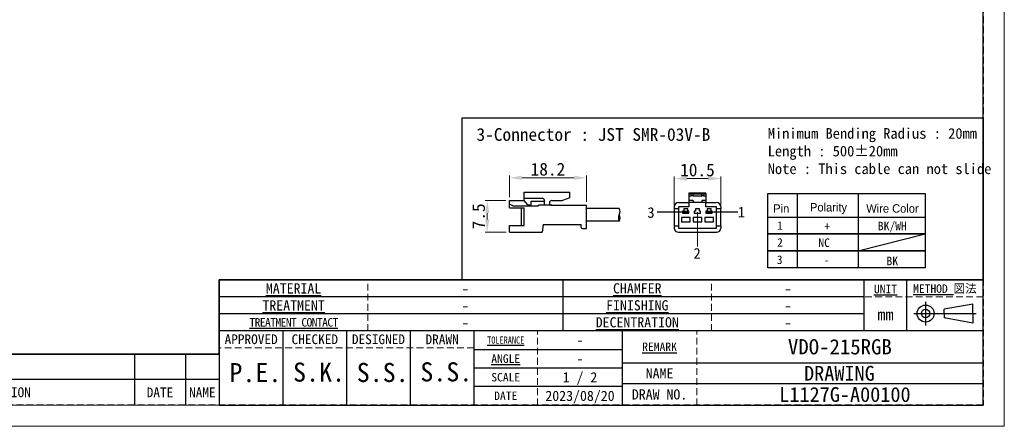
# Model space of a CAD drawing. Header units: millimetres. Extents: x -201 to 202, y 143 to 428.
# Tile 2 of 10: x -31 to 202, y 143 to 239. Entities that reach past the tile are written whole.
import ezdxf
from ezdxf.enums import TextEntityAlignment as Align

# ---------------------------------------------------------------- set-up
doc = ezdxf.new("R2010")
doc.units = ezdxf.units.MM
doc.header["$LTSCALE"] = 0.25
doc.linetypes.add('HIDDEN', pattern=[9.525, 6.35, -3.175])
doc.layers.add('CABLE 3P', color=7, linetype='Continuous')
doc.layers.add('FORM', color=7, linetype='Continuous')
doc.layers.add('DIMENSION', color=6, linetype='Continuous', lineweight=9)
doc.layers.add('TXT1', color=5, linetype='Continuous', lineweight=15)
doc.layers.add('EMPTY LINE', color=252, linetype='Continuous', lineweight=0, plot=False)
doc.styles.add('(TNK)aSS', font='txt', dxfattribs={"width": 0.75, "oblique": 15, "height": 3.5})
doc.styles.get("Standard").update_dxf_attribs({"font": 'arial.ttf'})
doc.styles.add('takachi1', font='msgothic.ttc', dxfattribs={"height": 2.5})
doc.styles.add('VS Standard', font='msgothic.ttc', dxfattribs={"height": 3})
doc.styles.add('VS Standard(小)', font='txt', dxfattribs={"height": 2.4})
doc.dimstyles.new('TMIZO', dxfattribs={"dimscale": 0, "dimtxt": 3.5, "dimasz": 3, "dimexe": 0.5, "dimexo": 0.8, "dimgap": 0.5, "dimtad": 3, "dimtoh": 1, "dimdec": 1, "dimrnd": 0.005, "dimdsep": 46, "dimtxsty": '(TNK)aSS', "dimcen": 0, "dimclrd": 5, "dimclre": 5, "dimclrt": 5, "dimaunit": 1, "dimadec": 0, "dimazin": 2, "dimtfac": 1, "dimtdec": 1, "dimtmove": 0, "dimatfit": 3, "dimfxl": 1, "dimtzin": 0, "dimlwd": -1, "dimlwe": -1, "dimarcsym": 0})

# ---------------------------------------------------------------- blocks, each defined once
blk = doc.blocks.new('表題欄金物用_ver2.0.0')
at = {"layer": 'FORM', "color": 0}
for p, q in [((-11, 40.5), (-191, 40.5)), ((-191, 40.5), (-191, 28.5)), ((-110, 28.49), (-110, 40.5)), ((-39, 28.49), (-39, 40.49)), ((-29, 28.49), (-29, 40.49)), ((-11, 28.5), (-11, 40.5)), ((-39, 36.5), (-191, 36.5)), ((-24.54, 35.38), (-24.54, 29.78)), ((-39, 32.5), (-191, 32.5)), ((-27.34, 32.58), (-12.62, 32.58)), ((-13.42, 34.8), (-20.21, 33.59)), ((-20.21, 32.58), (-20.21, 33.59)), ((-20.21, 32.58), (-20.21, 31.57)), ((-13.42, 32.58), (-13.42, 34.8)), ((-13.42, 32.58), (-13.42, 30.35)), ((-13.42, 30.35), (-20.21, 31.57)), ((-11, 28.5), (-191, 28.5)), ((-191, 28.5), (-191, 11)), ((-176, 28.5), (-176, 11)), ((-161, 28.5), (-161, 11)), ((-146, 28.5), (-146, 11)), ((-131, 28.5), (-131, 11)), ((-96, 11), (-96, 28.5)), ((-11, 11), (-11, 28.5)), ((-131, 24.12), (-96, 24.12)), ((-211, 23), (-272, 23)), ((-211, 23), (-211, 17)), ((-199, 23), (-211, 23)), ((-199, 23), (-199, 17)), ((-191, 23), (-199, 23)), ((-96, 21), (-11, 21)), ((-131, 19.75), (-96, 19.75)), ((-211, 17), (-272, 17)), ((-211, 17), (-211, 11)), ((-199, 17), (-211, 17)), ((-199, 17), (-199, 11)), ((-191, 17), (-199, 17)), ((-96, 15.38), (-131, 15.38)), ((-11, 16), (-96, 16)), ((-191, 11), (-11, 11))]:
    blk.add_line(p, q, dxfattribs=at)
at = {"layer": 'FORM', "color": 0, "linetype": 'HIDDEN', "lineweight": 9}
for p, q in [((-156, 28.49), (-156, 40.49)), ((-75, 28.49), (-75, 40.49)), ((-11, 36.5), (-39, 36.5)), ((-116, 11), (-116, 28.5)), ((-78.5, 11), (-78.5, 28.5)), ((-131, 24.5), (-191, 24.5))]:
    blk.add_line(p, q, dxfattribs=at)
at = {"layer": 'FORM', "color": 0, "lineweight": 15}
blk.add_line((-191, 11), (-286, 11), dxfattribs=at)
at = {"layer": 'FORM', "color": 0}
for radius in [2, 1]:
    blk.add_circle((-24.54, 32.58), radius, dxfattribs=at)
at = {"layer": 'FORM', "color": 0, "attachment_point": 5}
for s, insert, char_height, width, style in [('{\\LMATERIAL}', (-173.5, 38.5), 2.4, 36.5, 'VS Standard(小)'), ('{\\LCHAMFER}   ', (-92.5, 38.5), 2.4, 35, 'VS Standard(小)'), ('{\\LMETHOD} 図法', (-20, 38.35), 2, 20, 'VS Standard'), ('{\\LUNIT}', (-34, 38.35), 2, 20, 'VS Standard'), ('{\\LTREATMENT}', (-173.5, 34.5), 2.4, 36.5, 'VS Standard(小)'), ('{\\LFINISHING}', (-92.5, 34.5), 2.4, 35, 'VS Standard(小)'), ('mm', (-34, 32.35), 2.8, 20, 'VS Standard'), ('{\\T0.9;\\LTREATMENT CONTACT}', (-173.5, 30.5), 2, 36.5, 'VS Standard(小)'), ('{\\LDECENTRATION} ', (-92.5, 30.5), 2.4, 35, 'VS Standard(小)'), ('{\\fＭＳ ゴシック|b0|i0|c128|p49;APPROVED}', (-183.5, 26.5), 2.3, 15, 'VS Standard'), ('{\\fＭＳ ゴシック|b0|i0|c128|p49;CHECKED}', (-168.5, 26.5), 2.3, 15, 'VS Standard'), ('{\\fＭＳ ゴシック|b0|i0|c128|p49;DESIGNED}', (-153.5, 26.5), 2.3, 15, 'VS Standard'), ('{\\fＭＳ ゴシック|b0|i0|c128|p49;DRAWN}', (-138.5, 26.5), 2.3, 15, 'VS Standard'), ('{\\W0.7;\\LTOLERANCE\\l }', (-123.5, 26.31), 1.7, 20, 'VS Standard(小)'), ('{\\LANGLE}', (-123.5, 21.94), 2, 14.9784, 'VS Standard(小)'), ('SCALE', (-123.5, 17.56), 2, 15, 'VS Standard(小)'), ('{\\fＭＳ ゴシック|b0|i0|c128|p49;NAME}', (-87.25, 18.5), 2.4, 15, 'VS Standard(小)'), ('{\\fＭＳ ゴシック|b0|i0|c128|p49;DRAW NO.}', (-87.25, 13.5), 2.4, 15, 'VS Standard(小)'), ('REVISION', (-241.67, 14), 2.3, 46, 'VS Standard'), ('{\\fMS Gothic|b0|i0|c128|p49;DATE}', (-204.99, 14), 2.3, 12, 'VS Standard'), ('NAME', (-195, 14), 2.3, 8, 'VS Standard'), ('{\\fＭＳ ゴシック|b0|i0|c128|p49;DATE}', (-123.5, 13.19), 2, 15, 'VS Standard(小)')]:
    blk.add_mtext(s, dxfattribs=dict(at, insert=insert, char_height=char_height, width=width, style=style))
at = {"layer": 'FORM', "color": 0, "insert": (-87.25, 24.75), "char_height": 2, "width": 16, "attachment_point": 5, "line_spacing_factor": 0.8, "style": 'VS Standard'}
blk.add_mtext('\\pxsm0.9;{\\LREMARK}   ', dxfattribs=at)
at = {"layer": 'FORM', "color": 0}
for tag, height, style, p in [('材料', 2.8, 'VS Standard', (-133, 38.5)), ('一般面取', 2.8, 'VS Standard', (-57, 38.5)), ('処理', 2.8, 'VS Standard', (-133, 34.5)), ('仕上', 2.8, 'VS Standard', (-57, 34.5)), ('処理接点', 2.8, 'VS Standard', (-133, 30.5)), ('偏芯', 2.8, 'VS Standard', (-57, 30.5)), ('一般公差', 2.4, 'VS Standard(小)', (-106, 26.31)), ('適用（機種名）', 3.6, 'VS Standard', (-44.75, 24.75)), ('角度', 2.4, 'VS Standard(小)', (-106, 21.94)), ('SCALE', 2.4, 'VS Standard(小)', (-106, 17.56)), ('NAME', 3.5, 'VS Standard', (-44.75, 18.5)), ('DATE', 2.4, 'VS Standard(小)', (-106, 13.19)), ('DRAW_NO.', 3.5, 'VS Standard', (-44.75, 13.5))]:
    blk.add_attdef(tag, text='', height=height, dxfattribs=dict(at, style=style)).set_placement(p, align=Align.MIDDLE_CENTER)
at = {"layer": 'FORM', "color": 0, "style": 'VS Standard'}
for tag, p in [('APPROVED', (-182.5, 15.06)), ('CHECKED', (-167.5, 15.18)), ('DESIGNED', (-152.5, 15.09)), ('DRAWN', (-137.5, 15.23))]:
    blk.add_attdef(tag, text='', height=4.5, dxfattribs=at).set_placement(p, align=Align.BOTTOM_CENTER)
blk = doc.blocks.new('*D59')
at = {"layer": 'Defpoints', "color": 0}
for p in [(134.68, 201.16), (123.68, 193.99), (134.68, 193.99)]:
    blk.add_point(p, dxfattribs=at)
at = {"layer": 'DIMENSION', "color": 0}
for p, q in [((123.68, 194.79), (123.68, 201.66)), ((126.68, 201.16), (131.68, 201.16)), ((134.68, 194.79), (134.68, 201.66))]:
    blk.add_line(p, q, dxfattribs=at)
for points in [[(126.68, 201.66), (126.68, 200.66), (123.68, 201.16)], [(131.68, 200.66), (131.68, 201.66), (134.68, 201.16)]]:
    blk.add_solid(points, dxfattribs=at)
at = {"layer": 'DIMENSION', "color": 0, "insert": (129.18, 203.16), "char_height": 3, "attachment_point": 5, "style": 'VS Standard'}
blk.add_mtext('10.5', dxfattribs=at)
blk = doc.blocks.new('*D60')
at = {"layer": 'Defpoints', "color": 0}
for p in [(84.85, 196), (79.63, 188.51), (84.87, 188.51)]:
    blk.add_point(p, dxfattribs=at)
at = {"layer": 'DIMENSION', "color": 0}
for p, q in [((84.05, 196), (79.13, 196)), ((79.63, 193), (79.63, 191.51)), ((84.07, 188.51), (79.13, 188.51))]:
    blk.add_line(p, q, dxfattribs=at)
for points in [[(80.13, 193), (79.13, 193), (79.63, 196)], [(79.13, 191.51), (80.13, 191.51), (79.63, 188.51)]]:
    blk.add_solid(points, dxfattribs=at)
at = {"layer": 'DIMENSION', "color": 0, "insert": (77.63, 192.25), "char_height": 3, "attachment_point": 5, "rotation": 90, "style": 'VS Standard'}
blk.add_mtext('7.5', dxfattribs=at)
blk = doc.blocks.new('*D61')
at = {"layer": 'Defpoints', "color": 0}
for p in [(103.06, 201.34), (84.85, 195.98), (103.06, 194.86)]:
    blk.add_point(p, dxfattribs=at)
at = {"layer": 'DIMENSION', "color": 0}
for p, q in [((84.85, 196.78), (84.85, 201.84)), ((87.85, 201.34), (100.06, 201.34)), ((103.06, 195.66), (103.06, 201.84))]:
    blk.add_line(p, q, dxfattribs=at)
for points in [[(87.85, 201.84), (87.85, 200.84), (84.85, 201.34)], [(100.06, 200.84), (100.06, 201.84), (103.06, 201.34)]]:
    blk.add_solid(points, dxfattribs=at)
at = {"layer": 'DIMENSION', "color": 0, "insert": (93.95, 203.34), "char_height": 3, "attachment_point": 5, "style": 'VS Standard'}
blk.add_mtext('18.2', dxfattribs=at)

msp = doc.modelspace()

# ---------------------------------------------------------------- linework, layer by layer
at = {"layer": 'CABLE 3P'}
for p, q in [((88.3742, 197.9786), (99.0742, 197.9786)), ((88.3742, 195.9786), (88.3742, 197.9786)), ((88.3742, 197.9786), (99.0742, 197.9786)), ((88.3742, 195.9786), (88.3742, 197.9786)), ((99.0742, 196.5832), (99.0742, 197.9786)), ((131.1842, 197.7381), (127.1842, 197.7381)), ((127.1842, 197.7381), (127.1842, 197.5089)), ((131.1842, 197.5089), (127.1842, 197.5089)), ((127.1842, 197.5089), (127.1842, 196.9881)), ((131.1842, 197.7381), (131.1842, 197.5089)), ((131.1842, 197.5089), (131.1842, 196.9881)), ((84.851, 194.2916), (84.851, 195.9786)), ((84.851, 195.9786), (88.3742, 195.9786)), ((84.851, 194.2916), (84.851, 195.9786)), ((84.851, 195.9786), (88.3742, 195.9786)), ((85.6899, 194.7015), (84.851, 195.0927)), ((85.6899, 194.7015), (84.851, 195.0927)), ((88.3742, 196.5079), (92.6074, 196.5079)), ((88.3742, 196.5079), (92.6074, 196.5079)), ((89.2077, 194.9259), (88.3742, 195.9786)), ((89.2077, 194.9259), (88.3742, 195.9786)), ((89.2077, 194.9259), (89.9722, 194.9259)), ((89.2077, 194.9259), (89.9722, 194.9259)), ((89.9722, 194.9259), (89.9722, 195.7978)), ((89.9722, 195.7978), (93.0974, 195.7978)), ((89.9722, 194.9259), (89.9722, 195.7978)), ((89.9722, 195.7978), (93.0974, 195.7978)), ((93.0974, 194.8505), (93.0974, 196.0045)), ((93.0974, 194.8505), (93.0974, 196.0045)), ((94.8476, 195.9786), (97.3459, 195.9786)), ((94.8476, 195.9786), (97.3459, 195.9786)), ((99.0742, 196.5832), (97.3459, 195.9786)), ((99.0742, 196.5832), (97.3459, 195.9786)), ((124.6842, 195.4881), (127.1842, 195.4881)), ((127.6842, 196.9881), (127.1842, 196.9881)), ((127.1842, 196.9881), (127.1842, 195.9881)), ((128.1842, 195.9881), (127.1842, 195.9881)), ((127.1842, 195.9881), (127.1842, 195.4881)), ((127.1842, 195.4881), (127.1842, 194.4881)), ((128.1842, 195.4881), (127.1842, 195.4881)), ((127.5842, 196.9881), (127.5842, 196.9972)), ((127.7842, 197.1881), (127.6842, 197.0881)), ((127.6842, 197.0881), (127.6842, 196.9881)), ((128.1842, 197.0881), (127.6842, 197.0881)), ((127.7842, 197.1972), (127.7842, 197.1881)), ((127.7842, 197.1972), (128.0842, 197.1972)), ((127.7842, 197.1881), (128.0842, 197.1881)), ((128.0842, 197.1972), (128.0842, 197.1881)), ((128.0842, 197.1881), (128.1842, 197.0881)), ((128.1842, 197.0881), (128.1842, 196.9881)), ((130.1842, 196.9881), (128.1842, 196.9881)), ((128.1842, 195.9881), (128.1842, 195.4881)), ((130.1842, 195.4881), (128.1842, 195.4881)), ((128.2842, 196.9972), (128.2842, 196.9881)), ((130.0842, 196.9881), (130.0842, 196.9972)), ((130.2842, 197.1881), (130.1842, 197.0881)), ((130.1842, 197.0881), (130.1842, 196.9881)), ((130.6842, 197.0881), (130.1842, 197.0881)), ((131.1842, 195.9881), (130.1842, 195.9881)), ((130.1842, 195.9881), (130.1842, 195.4881)), ((131.1842, 195.4881), (130.1842, 195.4881)), ((130.2842, 197.1972), (130.2842, 197.1881)), ((130.2842, 197.1972), (130.5842, 197.1972)), ((130.2842, 197.1881), (130.5842, 197.1881)), ((130.5842, 197.1972), (130.5842, 197.1881)), ((130.5842, 197.1881), (130.6842, 197.0881)), ((130.6842, 197.0881), (130.6842, 196.9881)), ((131.1842, 196.9881), (130.6842, 196.9881)), ((130.7842, 196.9972), (130.7842, 196.9881)), ((131.1842, 196.9881), (131.1842, 195.9881)), ((131.1842, 195.9881), (131.1842, 195.4881)), ((131.1842, 194.4881), (131.1842, 195.4881)), ((131.1842, 195.4881), (133.6842, 195.4881)), ((84.851, 194.2916), (88.3742, 194.2916)), ((84.851, 194.2916), (88.3742, 194.2916)), ((85.6899, 194.7015), (91.711, 194.7015)), ((85.6899, 194.7015), (91.711, 194.7015)), ((87.7218, 190.0996), (87.7218, 194.2916)), ((87.7218, 190.0996), (87.7218, 194.2916)), ((88.3742, 190.0996), (88.3742, 194.2916)), ((88.3742, 190.0996), (88.3742, 194.2916)), ((94.8476, 194.8505), (91.711, 194.8505)), ((91.711, 194.7015), (91.711, 194.8505)), ((94.8476, 194.8505), (91.711, 194.8505)), ((91.711, 194.7015), (91.711, 194.8505)), ((94.8476, 194.8505), (103.051, 194.8505)), ((94.8476, 194.8505), (103.051, 194.8505)), ((103.051, 189.3505), (103.051, 194.8505)), ((103.051, 189.3505), (103.051, 194.8505)), ((110.7651, 194.1005), (103.051, 194.1005)), ((126.3144, 193.2381), (119.6761, 193.2381)), ((123.6842, 194.4881), (123.6842, 193.9881)), ((124.6842, 193.9881), (123.6842, 193.9881)), ((123.6842, 193.9881), (123.6842, 189.9881)), ((124.6842, 194.4881), (124.6842, 193.9881)), ((127.1842, 194.4881), (124.6842, 194.4881)), ((124.6842, 193.9881), (124.6842, 189.9881)), ((125.9342, 193.4881), (125.6842, 193.4881)), ((125.6842, 193.4881), (125.6842, 192.9881)), ((125.6842, 192.9881), (127.1842, 192.9881)), ((125.8092, 193.0381), (125.8092, 193.4381)), ((125.8092, 193.4381), (126.2842, 193.4381)), ((126.2842, 193.0381), (125.8092, 193.0381)), ((126.9342, 193.9881), (125.9342, 193.9881)), ((125.9342, 193.9881), (125.9342, 193.4881)), ((126.2842, 193.4381), (126.1842, 193.3381)), ((126.3842, 193.3381), (126.1842, 193.3381)), ((126.1842, 193.1381), (126.1842, 193.3381)), ((126.1842, 193.1381), (126.3842, 193.1381)), ((126.1842, 193.1381), (126.2842, 193.0381)), ((126.2842, 193.4381), (126.4342, 193.4381)), ((126.4342, 193.0381), (126.2842, 193.0381)), ((126.4342, 193.4144), (126.3842, 193.3381)), ((126.3842, 193.3381), (126.3842, 193.1381)), ((126.3842, 193.1381), (126.4342, 193.0618)), ((126.4342, 193.4381), (126.4342, 193.4144)), ((126.4342, 193.4381), (126.5842, 193.4381)), ((126.4842, 193.3381), (126.4342, 193.4144)), ((126.4342, 193.0618), (126.4842, 193.1381)), ((126.4342, 193.0618), (126.4342, 193.0381)), ((126.5842, 193.0381), (126.4342, 193.0381)), ((126.4842, 193.1381), (126.4842, 193.3381)), ((126.6842, 193.3381), (126.4842, 193.3381)), ((126.4842, 193.1381), (126.6842, 193.1381)), ((126.6842, 193.3381), (126.5842, 193.4381)), ((126.5842, 193.4381), (127.0592, 193.4381)), ((126.5842, 193.0381), (126.6842, 193.1381)), ((127.0592, 193.0381), (126.5842, 193.0381)), ((126.6842, 193.3381), (126.6842, 193.1381)), ((126.9342, 193.4881), (126.9342, 193.9881)), ((127.1842, 193.4881), (126.9342, 193.4881)), ((127.0592, 193.4381), (127.0592, 193.0381)), ((127.1842, 192.9881), (127.1842, 193.4881)), ((128.4342, 193.4881), (128.4342, 192.9881)), ((128.6842, 193.4881), (128.4342, 193.4881)), ((128.4342, 192.9881), (129.9342, 192.9881)), ((128.6842, 193.9881), (128.6842, 193.4881)), ((129.6842, 193.9881), (128.6842, 193.9881)), ((129.6842, 193.4881), (129.6842, 193.9881)), ((129.9342, 193.4881), (129.6842, 193.4881)), ((129.9342, 192.9881), (129.9342, 193.4881)), ((133.6842, 194.4881), (131.1842, 194.4881)), ((131.4342, 193.4881), (131.1842, 193.4881)), ((131.1842, 193.4881), (131.1842, 192.9881)), ((131.1842, 192.9881), (132.6842, 192.9881)), ((131.3092, 193.0381), (131.3092, 193.4381)), ((131.3092, 193.4381), (131.7842, 193.4381)), ((131.7842, 193.0381), (131.3092, 193.0381)), ((132.4342, 193.9881), (131.4342, 193.9881)), ((131.4342, 193.9881), (131.4342, 193.4881)), ((131.7842, 193.4381), (131.6842, 193.3381)), ((131.8842, 193.3381), (131.6842, 193.3381)), ((131.6842, 193.1381), (131.6842, 193.3381)), ((131.6842, 193.1381), (131.8842, 193.1381)), ((131.6842, 193.1381), (131.7842, 193.0381)), ((131.7842, 193.4381), (131.9342, 193.4381)), ((131.9342, 193.0381), (131.7842, 193.0381)), ((131.9342, 193.4144), (131.8842, 193.3381)), ((131.8842, 193.3381), (131.8842, 193.1381)), ((131.8842, 193.1381), (131.9342, 193.0618)), ((131.9342, 193.4381), (131.9342, 193.4144)), ((131.9342, 193.4381), (132.0842, 193.4381)), ((131.9842, 193.3381), (131.9342, 193.4144)), ((131.9342, 193.0618), (131.9842, 193.1381)), ((131.9342, 193.0618), (131.9342, 193.0381)), ((132.0842, 193.0381), (131.9342, 193.0381)), ((131.9842, 193.1381), (131.9842, 193.3381)), ((132.1842, 193.3381), (131.9842, 193.3381)), ((131.9842, 193.1381), (132.1842, 193.1381)), ((138.6881, 193.2381), (132.0498, 193.2381)), ((132.1842, 193.3381), (132.0842, 193.4381)), ((132.0842, 193.4381), (132.5592, 193.4381)), ((132.0842, 193.0381), (132.1842, 193.1381)), ((132.5592, 193.0381), (132.0842, 193.0381)), ((132.1842, 193.3381), (132.1842, 193.1381)), ((132.4342, 193.4881), (132.4342, 193.9881)), ((132.6842, 193.4881), (132.4342, 193.4881)), ((132.5592, 193.4381), (132.5592, 193.0381)), ((132.6842, 192.9881), (132.6842, 193.4881)), ((133.6842, 193.9881), (133.6842, 194.4881)), ((134.6842, 193.9881), (133.6842, 193.9881)), ((133.6842, 189.9881), (133.6842, 193.9881)), ((134.6842, 194.4881), (134.6842, 193.9881)), ((134.6842, 189.9881), (134.6842, 193.9881)), ((92.851, 190.3505), (92.551, 188.4786)), ((92.851, 190.3505), (101.7959, 190.3505)), ((92.851, 190.3505), (101.7959, 190.3505)), ((101.7959, 189.6505), (101.7959, 190.3505)), ((101.7959, 189.6505), (101.7959, 190.3505)), ((110.7651, 191.1005), (103.051, 191.1005)), ((127.4342, 191.9881), (125.4342, 191.9881)), ((125.4342, 191.9881), (125.4342, 190.9881)), ((125.4342, 190.9881), (127.4342, 190.9881)), ((127.4342, 190.9881), (127.4342, 191.9881)), ((130.1842, 191.9881), (128.1842, 191.9881)), ((128.1842, 191.9881), (128.1842, 190.9881)), ((128.1842, 190.9881), (130.1842, 190.9881)), ((130.1842, 190.9881), (130.1842, 191.9881)), ((130.9342, 191.9881), (130.9342, 190.9881)), ((132.9342, 191.9881), (130.9342, 191.9881)), ((130.9342, 190.9881), (132.9342, 190.9881)), ((132.9342, 190.9881), (132.9342, 191.9881)), ((84.851, 188.4786), (84.851, 190.0996)), ((84.851, 190.0996), (88.3742, 190.0996)), ((84.851, 188.4786), (84.851, 190.0996)), ((84.851, 190.0996), (88.3742, 190.0996)), ((84.851, 188.4786), (92.551, 188.4786)), ((84.851, 188.4786), (92.551, 188.4786)), ((102.0959, 189.3505), (103.051, 189.3505)), ((102.0959, 189.3505), (103.051, 189.3505)), ((123.6842, 189.9881), (124.6842, 189.9881)), ((123.6842, 189.9881), (123.6842, 189.4881)), ((124.6842, 189.9881), (124.6842, 189.4881)), ((124.6842, 189.4881), (133.6842, 189.4881)), ((124.6842, 188.4881), (133.6842, 188.4881)), ((133.6842, 189.9881), (134.6842, 189.9881)), ((133.6842, 189.4881), (133.6842, 189.9881)), ((134.6842, 189.9881), (134.6842, 189.4881))]:
    msp.add_line(p, q, dxfattribs=at)
for centre, radius, start, end in [((92.5939, 196.0045), 0.5035, 0, 91.535232), ((92.5939, 196.0045), 0.5035, 0, 91.535232), ((94.8476, 195.4146), 0.5641, 90, 270), ((94.8476, 195.4146), 0.5641, 90, 270), ((124.6842, 194.4881), 1, 90, 180), ((127.7842, 196.9972), 0.2, 90, 180), ((127.5886, 197.0928), 0.0958, 267.402573, 357.142919), ((128.0842, 196.9972), 0.2, 0, 90), ((128.2799, 197.0928), 0.0958, 182.857163, 272.597478), ((130.2842, 196.9972), 0.2, 90, 180), ((130.0886, 197.0928), 0.0958, 267.402651, 357.142841), ((130.5842, 196.9972), 0.2, 0, 90), ((130.7799, 197.0928), 0.0958, 182.857274, 272.597233), ((133.6842, 194.4881), 1, 0, 90), ((109.5651, 193.3505), 1.4151, 327.994617, 32.005383), ((111.9651, 191.8505), 1.4151, 147.994617, 212.005383), ((109.5651, 191.8505), 1.4151, 327.994617, 32.005383), ((102.0959, 189.6505), 0.3, 180, 270), ((102.0959, 189.6505), 0.3, 180, 270), ((124.6842, 189.4881), 1, 180, 270), ((133.6842, 189.4881), 1, 270, 0)]:
    msp.add_arc(centre, radius, start, end, dxfattribs=at)
at = {"layer": 'DIMENSION'}
msp.add_line((129.1569, 193.2711), (129.1569, 185.1552), dxfattribs=at)
at = {"layer": 'EMPTY LINE'}
for p, q in [((201.5, 142.75), (201.5, 427.75)), ((-201.5, 142.75), (201.5, 142.75))]:
    msp.add_line(p, q, dxfattribs=at)
at = {"layer": 'FORM'}
for p, q in [((145.7445, 197.6145), (182.8359, 197.6145)), ((145.7445, 192.0883), (145.7445, 197.6145)), ((152.6812, 197.6145), (152.6812, 180.0883)), ((167.0331, 197.6145), (167.0331, 180.0883)), ((182.8359, 197.6145), (182.8359, 180.0883)), ((167.0331, 184.0883), (182.8359, 188.0883))]:
    msp.add_line(p, q, dxfattribs=at)
at = {"layer": 'FORM', "linetype": 'HIDDEN'}
msp.add_lwpolyline([(-196.5, 422.75), (196.5, 422.75), (196.5, 147.75), (-196.5, 147.75)], close=True, dxfattribs=at)
at = {"layer": 'FORM'}
for points in [[(-196.5, 422.75), (-196.5, 147.75), (-78.5, 147.75), (-78.5, 159.75), (16.5, 159.75), (16.5, 177.25), (196.5, 177.25), (196.5, 422.75), (-196.5, 422.75)], [(73.6918, 215.458), (196.5, 215.458), (196.5, 177.25), (73.6918, 177.25)]]:
    msp.add_lwpolyline(points, close=True, dxfattribs=at)
for points in [[(182.8359, 188.0883), (145.7445, 188.0883), (145.7445, 192.0883), (182.8359, 192.0883)], [(182.8359, 184.0883), (145.7445, 184.0883), (145.7445, 188.0883), (182.8359, 188.0883)], [(182.8359, 180.0883), (145.7445, 180.0883), (145.7445, 184.0883), (182.8359, 184.0883)]]:
    msp.add_lwpolyline(points, dxfattribs=at)

# ---------------------------------------------------------------- block references
ref = msp.add_blockref('表題欄金物用_ver2.0.0', (207.5, 136.75), dxfattribs=at)
ref.add_attrib('材料', '-', dxfattribs={"layer": 'EMPTY LINE', "color": 0, "height": 2.8, "style": 'VS Standard'}).set_placement((74.5, 175.25), align=Align.MIDDLE_CENTER)
ref.add_attrib('処理', '-', dxfattribs={"color": 0, "height": 2.8, "style": 'VS Standard'}).set_placement((74.5, 171.25), align=Align.MIDDLE_CENTER)
ref.add_attrib('処理接点', '-', dxfattribs={"color": 0, "height": 2.8, "style": 'VS Standard'}).set_placement((74.5, 167.25), align=Align.MIDDLE_CENTER)
ref.add_attrib('一般面取', '-', dxfattribs={"color": 0, "height": 2.8, "style": 'VS Standard'}).set_placement((150.5, 175.2468), align=Align.MIDDLE_CENTER)
ref.add_attrib('仕上', '-', dxfattribs={"color": 0, "height": 2.8, "style": 'VS Standard'}).set_placement((150.5, 171.2468), align=Align.MIDDLE_CENTER)
ref.add_attrib('偏芯', '-', dxfattribs={"color": 0, "height": 2.8, "style": 'VS Standard'}).set_placement((150.5, 167.2468), align=Align.MIDDLE_CENTER)
ref.add_attrib('一般公差', '-', dxfattribs={"color": 0, "height": 2.4, "style": 'VS Standard(小)'}).set_placement((101.5, 163.0625), align=Align.MIDDLE_CENTER)
ref.add_attrib('角度', '-', dxfattribs={"color": 0, "height": 2.4, "style": 'VS Standard(小)'}).set_placement((101.5, 158.6875), align=Align.MIDDLE_CENTER)
ref.add_attrib('SCALE', '1 / 2', dxfattribs={"color": 0, "height": 2.4, "style": 'VS Standard(小)'}).set_placement((101.5, 154.3125), align=Align.MIDDLE_CENTER)
ref.add_attrib('DATE', '2023/08/20', dxfattribs={"color": 0, "height": 2.4, "style": 'VS Standard(小)'}).set_placement((101.5, 149.9375), align=Align.MIDDLE_CENTER)
ref.add_attrib('適用（機種名）', 'VDO-215RGB', dxfattribs={"color": 0, "height": 3.6, "style": 'VS Standard'}).set_placement((162.75, 161.5), align=Align.MIDDLE_CENTER)
ref.add_attrib('NAME', 'DRAWING ', dxfattribs={"color": 0, "height": 3.5, "style": 'VS Standard'}).set_placement((163.8277, 155.25), align=Align.MIDDLE_CENTER)
ref.add_attrib('DRAW_NO.', ' L1127G-A00100', dxfattribs={"color": 0, "height": 3.5, "style": 'VS Standard'}).set_placement((162.75, 150.25), align=Align.MIDDLE_CENTER)
ref.add_attrib('DESIGNED', 'S.S.', dxfattribs={"color": 0, "height": 4.5, "style": 'VS Standard'}).set_placement((55, 151.8412), align=Align.BOTTOM_CENTER)
ref.add_attrib('DRAWN', 'S.S.', dxfattribs={"color": 0, "height": 4.5, "style": 'VS Standard'}).set_placement((69.9999, 151.985), align=Align.BOTTOM_CENTER)
ref.add_attrib('CHECKED', 'S.K.', dxfattribs={"color": 0, "height": 4.5, "style": 'VS Standard'}).set_placement((40, 151.9272), align=Align.BOTTOM_CENTER)
ref.add_attrib('APPROVED', 'P.E.', dxfattribs={"color": 0, "height": 4.5, "style": 'VS Standard'}).set_placement((25, 151.8117), align=Align.BOTTOM_CENTER)

# ---------------------------------------------------------------- texts
at = {"layer": 'DIMENSION', "style": 'takachi1'}
for s, p in [('3', (117.3825, 191.8971)), ('1', (138.6881, 191.9999)), ('2', (128.2512, 182.2775))]:
    msp.add_text(s, height=2.5, dxfattribs=at).set_placement(p)
at = {"layer": 'TXT1', "style": 'takachi1'}
msp.add_text('NC', height=2, dxfattribs=at).set_placement((157.6796, 185.029))
at = {"layer": 'TXT1', "attachment_point": 1, "style": 'VS Standard'}
for s, insert, char_height, width in [('3-Connector : JST SMR-03V-B', (77.1074, 213.0457), 3, 61.377446), ('Minimum Bending Radius : 20mm\\PLength : 500%%p20mm\\PNote : This cable can not slide', (145.7445, 213.0457), 2.5, 61.656869)]:
    msp.add_mtext(s, dxfattribs=dict(at, insert=insert, char_height=char_height, width=width))
at = {"layer": 'TXT1', "char_height": 2, "attachment_point": 5}
for s, insert, width in [('\\fMS PGothic|b0|i0|c128|p50;Pin', (148.9244, 194.0883), 8), ('\\fMS PGothic|b0|i0|c128|p50;Polarity', (160.0663, 194.0883), 28), ('\\fMS PGothic|b0|i0|c128|p50;Wire Color', (175.1448, 194.0883), 32), ('\\fＭＳ ゴシック|b0|i0;1', (148.6275, 190.0883), 8), ('\\fMS Gothic|b0|i0|c128|p49;+', (159.7466, 189.8914), 28), ('\\fMS Gothic|b0|i0|c128|p49;BK/WH', (175.1019, 189.7205), 32), ('\\fＭＳ ゴシック|b0|i0;2', (148.6275, 186.0883), 8), ('\\fＭＳ ゴシック|b0|i0;3\\P', (148.5559, 182.0035), 8), ('\\fMS Gothic|b0|i0|c128|p49;-', (159.6584, 181.9428), 28), ('\\fMS Gothic|b0|i0|c128|p49;BK', (175.1019, 181.7205), 32)]:
    msp.add_mtext(s, dxfattribs=dict(at, insert=insert, width=width))

# ---------------------------------------------------------------- dimensions: what is measured, and where the dimension line sits
at = {"layer": 'DIMENSION'}
dim = msp.add_linear_dim(base=(103.0551, 201.3366), p1=(84.8527, 195.9814), p2=(103.0551, 194.8557), dimstyle='TMIZO', override={"dimscale": 1, "dimtoh": 0, "dimtxsty": 'VS Standard', "dimclrd": 0, "dimclre": 0, "dimclrt": 0}, dxfattribs=at)
dim.commit()
dim.dimension.update_dxf_attribs({"geometry": '*D61', "text_midpoint": (93.9539, 203.3372)})
dim = msp.add_linear_dim(base=(134.684, 201.1618), p1=(123.6779, 193.9903), p2=(134.684, 193.9913), text='10.5', dimstyle='TMIZO', override={"dimscale": 1, "dimtoh": 0, "dimtxsty": 'VS Standard', "dimclrd": 0, "dimclre": 0, "dimclrt": 0}, dxfattribs=at)
dim.commit()
dim.dimension.update_dxf_attribs({"geometry": '*D59', "text_midpoint": (129.1809, 203.1623)})
dim = msp.add_linear_dim(base=(79.6295, 188.5082), p1=(84.8484, 196.0009), p2=(84.8721, 188.5082), angle=90, dimstyle='TMIZO', override={"dimscale": 1, "dimtoh": 0, "dimtxsty": 'VS Standard', "dimclrd": 0, "dimclre": 0, "dimclrt": 0}, dxfattribs=at)
dim.commit()
dim.dimension.update_dxf_attribs({"geometry": '*D60', "text_midpoint": (77.6289, 192.2546)})

doc.saveas('drawing.dxf')
